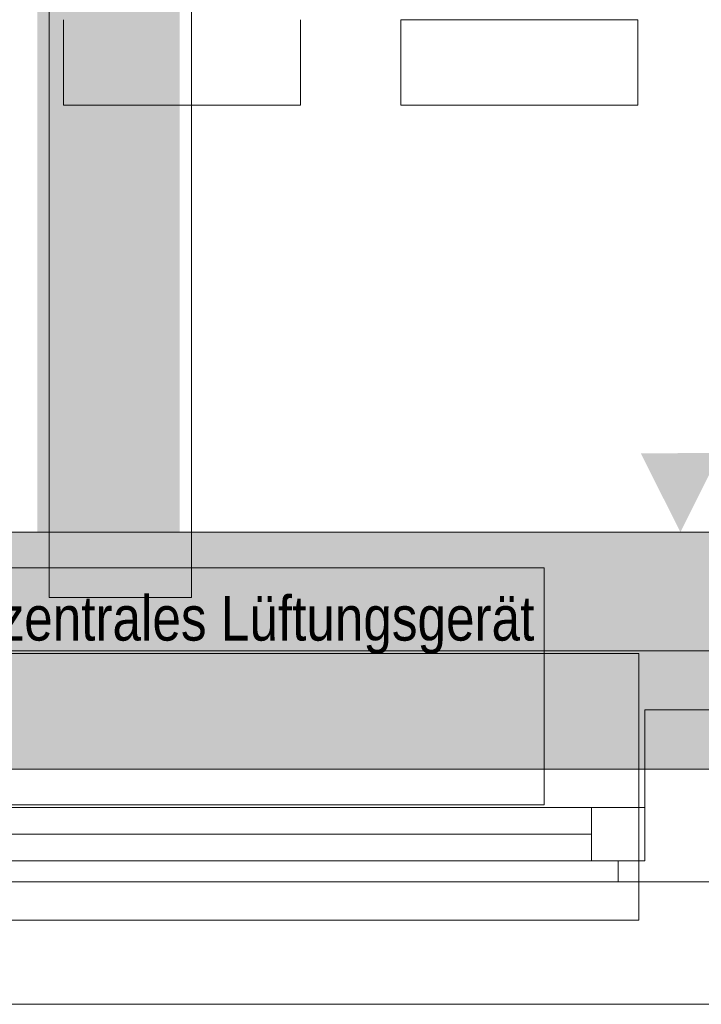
# Model space of a CAD drawing. Extents: x -620 to 3480, y 62 to 1112.
# Tile 48 of 76: x -129 to -106, y 595 to 628. Entities that reach past the tile are written whole.
import ezdxf
from ezdxf.lldxf.tags import DXFTag

# ---------------------------------------------------------------- set-up
doc = ezdxf.new("R2010")
doc.units = 0
doc.layers.get('0').update_dxf_attribs({"lineweight": 13})
for name, color, linetype, lineweight, true_color in [('00_Beschriftung UZ', 3, 'Continuous', 13, 0x00ff00), ('30 -33 Aussenwände- 7 Fassade_ Elemente', 7, 'Continuous', 9, 0x00aacc), ('30 -35 Decken- 1 Konstruktion-Träger- Stahlbeton', 7, 'grob-A06GA2HT8I', 13, 0x33aa00), ('60- 61 allgemeine Ausstattung- 1 Möbel', 7, 'Continuous', 9, 0x00cccc), ('iwb_Schraffur_Unterzug', 7, 'Continuous', 5, 0xffffcc)]:
    doc.layers.add(name, color=color, linetype=linetype, lineweight=lineweight, true_color=true_color)
doc.layers.add('30 -35 Decken- 1 Konstruktion-Träger- Stahl Hohlprofil', color=7, linetype='grob-A06GA2HT8I', lineweight=9)
doc.layers.add('70 -71 Achsen- 1 Gebäudeachsen', color=7, linetype='STRICHPUNKT2-A06GA2HU8I', lineweight=18)
doc.styles.get("Standard").update_dxf_attribs({"font": 'ARIALN.TTF'})
tags = doc.linetypes.add('grob-A06GA2HT8I', pattern=[14, 3, -8, 3]).pattern_tags.tags
tags[8:9] = [DXFTag(74, 4), DXFTag(75, 0), DXFTag(340, '0'), DXFTag(46, 0.0), DXFTag(50, 0.0), DXFTag(44, 0.0), DXFTag(45, 0.0)]
tags[6:7] = [DXFTag(74, 4), DXFTag(75, 0), DXFTag(340, '0'), DXFTag(46, 0.0), DXFTag(50, 0.0), DXFTag(44, 0.0), DXFTag(45, 0.0)]
tags[4:5] = [DXFTag(74, 4), DXFTag(75, 0), DXFTag(340, '0'), DXFTag(46, 0.0), DXFTag(50, 0.0), DXFTag(44, 0.0), DXFTag(45, 0.0)]
tags = doc.linetypes.add('STRICHPUNKT2-A06GA2HU8I', pattern=[12.7, 6.35, -3.175, 0, -3.175]).pattern_tags.tags
tags[10:11] = [DXFTag(74, 4), DXFTag(75, 0), DXFTag(340, '0'), DXFTag(46, 0.0), DXFTag(50, 0.0), DXFTag(44, 0.0), DXFTag(45, 0.0)]
tags[8:9] = [DXFTag(74, 4), DXFTag(75, 0), DXFTag(340, '0'), DXFTag(46, 0.0), DXFTag(50, 0.0), DXFTag(44, 0.0), DXFTag(45, 0.0)]
tags[6:7] = [DXFTag(74, 4), DXFTag(75, 0), DXFTag(340, '0'), DXFTag(46, 0.0), DXFTag(50, 0.0), DXFTag(44, 0.0), DXFTag(45, 0.0)]
tags[4:5] = [DXFTag(74, 4), DXFTag(75, 0), DXFTag(340, '0'), DXFTag(46, 0.0), DXFTag(50, 0.0), DXFTag(44, 0.0), DXFTag(45, 0.0)]

# ---------------------------------------------------------------- blocks, each defined once
blk = doc.blocks.new('Referenz-A06GA2HW8I')
at = {"layer": '00_Beschriftung UZ', "color": 0, "lineweight": -2}
for points in [[(-105.453, 613.151), (-106.785, 610.48), (-108.123, 613.149)], [(-108.117, 607.81), (-106.785, 610.48), (-105.446, 607.811)]]:
    blk.add_solid(points, dxfattribs=at)
at = {"layer": '30 -33 Aussenwände- 7 Fassade_ Elemente', "color": 0, "linetype": 'Continuous', "lineweight": -2, "ltscale": 0.13}
for p, q in [((-159.185, 610.48), (-3.185, 610.48)), ((-107.985, 599.38), (-107.985, 604.48)), ((-107.985, 604.48), (-105.585, 604.48)), ((-132.385, 601.18), (-107.985, 601.18)), ((-109.785, 601.18), (-107.985, 601.18)), ((-109.785, 599.38), (-109.785, 601.18)), ((-107.985, 601.18), (-107.985, 599.38)), ((-107.985, 601.18), (-107.985, 599.38)), ((-130.785, 600.28), (-109.785, 600.28)), ((-107.985, 599.38), (-132.385, 599.38)), ((-107.985, 599.38), (-109.785, 599.38)), ((-108.885, 598.68), (-108.885, 599.38)), ((-108.885, 599.38), (-107.985, 599.38)), ((9.115, 598.68), (-485.885, 598.68)), ((-104.685, 598.68), (-108.885, 598.68)), ((-0.085, 594.54), (-162.285, 594.54))]:
    blk.add_line(p, q, dxfattribs=at)
at = {"layer": '30 -33 Aussenwände- 7 Fassade_ Elemente', "color": 0, "linetype": 'grob-A06GA2HT8I', "lineweight": -2, "ltscale": 0.13}
for p, q in [((-153.385, 609.28), (-111.385, 609.28)), ((-111.385, 609.28), (-111.385, 601.28)), ((-111.385, 601.28), (-153.385, 601.28))]:
    blk.add_line(p, q, dxfattribs=at)
at = {"layer": '30 -33 Aussenwände- 7 Fassade_ Elemente', "color": 0, "lineweight": -2}
for p, q in [((-108.185, 606.38), (-132.385, 606.38)), ((-108.185, 601.18), (-108.185, 606.38)), ((-130.785, 601.18), (-109.785, 601.18)), ((-109.785, 599.38), (-109.785, 601.18)), ((-109.785, 601.18), (-108.185, 601.18)), ((-108.185, 601.18), (-108.185, 599.38)), ((-130.785, 600.28), (-109.785, 600.28)), ((-109.785, 599.38), (-130.785, 599.38)), ((-108.185, 599.38), (-109.785, 599.38)), ((-108.185, 599.38), (-108.185, 597.38)), ((-108.185, 597.38), (-132.385, 597.38))]:
    blk.add_line(p, q, dxfattribs=at)
at = {"layer": '30 -35 Decken- 1 Konstruktion-Träger- Stahl Hohlprofil', "color": 0, "linetype": 'grob-A06GA2HT8I', "lineweight": -2, "ltscale": 0.13}
for p, q in [((-128.085, 608.28), (-128.085, 768.48)), ((-123.285, 768.48), (-123.285, 608.28)), ((-123.285, 608.28), (-128.085, 608.28))]:
    blk.add_line(p, q, dxfattribs=at)
at = {"layer": '30 -35 Decken- 1 Konstruktion-Träger- Stahlbeton', "color": 0, "lineweight": -2}
for p, q in [((-489.685, 610.48), (-2.685, 610.48)), ((-489.685, 602.48), (-2.685, 602.48))]:
    blk.add_line(p, q, dxfattribs=at)
at = {"layer": '60- 61 allgemeine Ausstattung- 1 Möbel', "color": 0, "linetype": 'Continuous', "lineweight": -2, "ltscale": 0.13}
for p, q in [((-127.612, 624.906), (-127.612, 627.787)), ((-119.612, 627.787), (-119.612, 624.906)), ((-116.222, 624.906), (-116.222, 627.787)), ((-116.222, 627.787), (-108.222, 627.787)), ((-108.222, 627.787), (-108.222, 624.906)), ((-119.612, 624.906), (-127.612, 624.906)), ((-108.222, 624.906), (-116.222, 624.906))]:
    blk.add_line(p, q, dxfattribs=at)
at = {"layer": '70 -71 Achsen- 1 Gebäudeachsen', "color": 0, "linetype": 'STRICHPUNKT2-A06GA2HU8I', "lineweight": -2, "ltscale": 0.13}
blk.add_line((-561.186, 606.48), (86.255, 606.48), dxfattribs=at)
at = {"layer": '30 -33 Aussenwände- 7 Fassade_ Elemente', "color": 0, "linetype": 'Continuous', "lineweight": -2, "ltscale": 0.13, "insert": (-131.722, 608.332), "char_height": 1.51033, "attachment_point": 1}
blk.add_mtext('{\\fArial Narrow;dezentrales Lüftungsgerät}', dxfattribs=at)
blk = doc.blocks.new('Referenz-A06GA2HY8I')
at = {"layer": 'iwb_Schraffur_Unterzug', "linetype": 'Continuous', "ltscale": 0.13}
for points in [[(-128.485, 609.48), (-128.485, 768.48), (-123.685, 609.48), (-123.685, 768.48)], [(-561.186, 610.48), (-2.685, 610.48), (-2.685, 602.48)], [(-561.186, 610.48), (-2.685, 602.48), (-561.186, 604.746)], [(-561.186, 604.746), (-2.685, 602.48), (-561.186, 602.48)]]:
    blk.add_solid(points, dxfattribs=at)

msp = doc.modelspace()

# ---------------------------------------------------------------- block references
at = {"color": 8, "lineweight": 13, "ltscale": 0.13, "true_color": 0x808080}
msp.add_blockref('Referenz-A06GA2HW8I', (0, 0), dxfattribs=at)
at = {"color": 8, "lineweight": 25, "ltscale": 0.25, "true_color": 0x808080}
msp.add_blockref('Referenz-A06GA2HY8I', (0, 0), dxfattribs=at)

doc.saveas('drawing.dxf')
